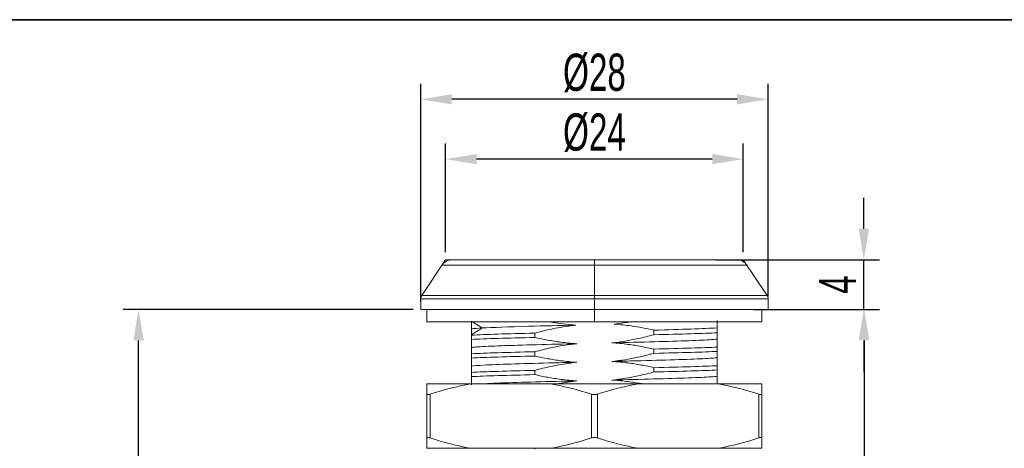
# Model space of a CAD drawing. Header units: millimetres. Extents: x 3200 to 3466, y 1314 to 1542.
# Tile 6 of 13: x 3246 to 3325, y 1459 to 1494. Entities that reach past the tile are written whole.
import ezdxf

# ---------------------------------------------------------------- set-up
doc = ezdxf.new("R2010")
doc.units = ezdxf.units.MM
doc.layers.get('Defpoints').update_dxf_attribs({"lineweight": 18})
for name, color, linetype, lineweight in [('20', 7, 'Continuous', 18), ('尺寸线层', 3, 'Continuous', 18), ('粗实线层', 7, 'Continuous', 35)]:
    doc.layers.add(name, color=color, linetype=linetype, lineweight=lineweight)
doc.styles.add('标准', font='txt', dxfattribs={"width": 0.667})
doc.dimstyles.new('对齐', dxfattribs={"dimtxt": 3, "dimasz": 2.5, "dimexe": 1.25, "dimexo": 0.625, "dimtad": 1, "dimdsep": 46, "dimtxsty": '标准', "dimcen": 2.5, "dimdle": 5, "dimclrd": 3, "dimclre": 3, "dimclrt": 3, "dimadec": 0, "dimazin": 0, "dimtfac": 1, "dimtmove": 0, "dimatfit": 3, "dimfxl": 1, "dimtolj": 1, "dimarcsym": 0})

# ---------------------------------------------------------------- blocks, each defined once
blk = doc.blocks.new('*D6')
at = {"layer": 'Defpoints', "color": 0, "transparency": 16777216}
for p in [(3304.546, 1470.338), (3297.294, 1430.338), (3314.051, 1430.338)]:
    blk.add_point(p, dxfattribs=at)
at = {"layer": '尺寸线层', "color": 3, "linetype": 'Continuous', "lineweight": -2, "transparency": 16777216}
for p, q in [((3305.171, 1470.338), (3315.301, 1470.338)), ((3314.051, 1467.838), (3314.051, 1432.838)), ((3297.919, 1430.338), (3315.301, 1430.338))]:
    blk.add_line(p, q, dxfattribs=at)
at = {"layer": '尺寸线层', "color": 3, "transparency": 16777216}
for points in [[(3313.635, 1467.838), (3314.468, 1467.838), (3314.051, 1470.338)], [(3313.635, 1432.838), (3314.468, 1432.838), (3314.051, 1430.338)]]:
    blk.add_solid(points, dxfattribs=at)
at = {"layer": '尺寸线层', "color": 3, "transparency": 16777216, "insert": (3311.926, 1450.338), "char_height": 3, "width": 5.93296, "attachment_point": 5, "rotation": 90, "style": '标准'}
blk.add_mtext('\\A1;40', dxfattribs=at)
blk = doc.blocks.new('*D7')
at = {"layer": 'Defpoints', "color": 0, "transparency": 16777216}
for p in [(3301.458, 1474.338), (3314.026, 1474.338), (3309.106, 1470.338)]:
    blk.add_point(p, dxfattribs=at)
at = {"layer": '尺寸线层', "color": 3, "linetype": 'Continuous', "lineweight": -2, "transparency": 16777216}
for p, q in [((3314.026, 1476.838), (3314.026, 1479.338)), ((3302.083, 1474.338), (3315.276, 1474.338)), ((3314.026, 1470.338), (3314.026, 1474.338)), ((3309.731, 1470.338), (3315.276, 1470.338)), ((3314.026, 1467.838), (3314.026, 1465.338))]:
    blk.add_line(p, q, dxfattribs=at)
at = {"layer": '尺寸线层', "color": 3, "transparency": 16777216}
for points in [[(3313.61, 1476.838), (3314.443, 1476.838), (3314.026, 1474.338)], [(3313.61, 1467.838), (3314.443, 1467.838), (3314.026, 1470.338)]]:
    blk.add_solid(points, dxfattribs=at)
at = {"layer": '尺寸线层', "color": 3, "transparency": 16777216, "insert": (3311.901, 1472.338), "char_height": 3, "width": 5.93296, "attachment_point": 5, "rotation": 90, "style": '标准'}
blk.add_mtext('\\A1;4', dxfattribs=at)
blk = doc.blocks.new('*D8')
at = {"layer": 'Defpoints', "color": 0, "transparency": 16777216}
for p in [(3278.31, 1487.276), (3278.31, 1470.338), (3306.31, 1470.762)]:
    blk.add_point(p, dxfattribs=at)
at = {"layer": '尺寸线层', "color": 3, "linetype": 'Continuous', "lineweight": -2, "transparency": 16777216}
for p, q in [((3278.31, 1470.963), (3278.31, 1488.526)), ((3306.31, 1471.387), (3306.31, 1488.526)), ((3303.81, 1487.276), (3280.81, 1487.276))]:
    blk.add_line(p, q, dxfattribs=at)
at = {"layer": '尺寸线层', "color": 3, "transparency": 16777216}
for points in [[(3280.81, 1487.693), (3280.81, 1486.859), (3278.31, 1487.276)], [(3303.81, 1487.693), (3303.81, 1486.859), (3306.31, 1487.276)]]:
    blk.add_solid(points, dxfattribs=at)
at = {"layer": '尺寸线层', "color": 3, "transparency": 16777216, "insert": (3292.31, 1489.401), "char_height": 3, "width": 9.47065, "attachment_point": 5, "style": '标准'}
blk.add_mtext('\\A1;%%C28', dxfattribs=at)
blk = doc.blocks.new('*D9')
at = {"layer": 'Defpoints', "color": 0, "transparency": 16777216}
for p in [(3280.31, 1482.453), (3280.31, 1474.338), (3304.31, 1474.338)]:
    blk.add_point(p, dxfattribs=at)
at = {"layer": '尺寸线层', "color": 3, "linetype": 'Continuous', "lineweight": -2, "transparency": 16777216}
for p, q in [((3280.31, 1474.963), (3280.31, 1483.703)), ((3304.31, 1474.963), (3304.31, 1483.703)), ((3301.81, 1482.453), (3282.81, 1482.453))]:
    blk.add_line(p, q, dxfattribs=at)
at = {"layer": '尺寸线层', "color": 3, "transparency": 16777216}
for points in [[(3282.81, 1482.869), (3282.81, 1482.036), (3280.31, 1482.453)], [(3301.81, 1482.869), (3301.81, 1482.036), (3304.31, 1482.453)]]:
    blk.add_solid(points, dxfattribs=at)
at = {"layer": '尺寸线层', "color": 3, "transparency": 16777216, "insert": (3292.31, 1484.578), "char_height": 3, "width": 9.6048, "attachment_point": 5, "style": '标准'}
blk.add_mtext('\\A1;%%C24', dxfattribs=at)
blk = doc.blocks.new('*D13')
at = {"layer": 'Defpoints', "color": 0, "transparency": 16777216}
for p in [(3255.559, 1470.338), (3278.31, 1470.338), (3254.638, 1423.338)]:
    blk.add_point(p, dxfattribs=at)
at = {"layer": '尺寸线层', "color": 3, "linetype": 'Continuous', "lineweight": -2, "transparency": 16777216}
for p, q in [((3277.685, 1470.338), (3254.309, 1470.338)), ((3255.559, 1425.838), (3255.559, 1467.838)), ((3255.263, 1423.338), (3256.809, 1423.338))]:
    blk.add_line(p, q, dxfattribs=at)
at = {"layer": '尺寸线层', "color": 3, "transparency": 16777216}
for points in [[(3255.142, 1467.838), (3255.975, 1467.838), (3255.559, 1470.338)], [(3255.142, 1425.838), (3255.975, 1425.838), (3255.559, 1423.338)]]:
    blk.add_solid(points, dxfattribs=at)
at = {"layer": '尺寸线层', "color": 3, "transparency": 16777216, "insert": (3253.434, 1446.838), "char_height": 3, "width": 6, "attachment_point": 5, "rotation": 90, "style": '标准', "bg_fill": 3, "box_fill_scale": 1.1, "bg_fill_color": 256, "bg_fill_true_color": 13158600, "bg_fill_transparency": 0}
blk.add_mtext('\\A1;H', dxfattribs=at)

msp = doc.modelspace()

# ---------------------------------------------------------------- linework, layer by layer
at = {"layer": '20', "color": 0, "linetype": 'Continuous'}
for p, q in [((3280.31, 1474.338), (3278.394, 1471.464)), ((3292.31, 1474.338), (3280.31, 1474.338)), ((3292.31, 1474.338), (3304.31, 1474.338)), ((3306.226, 1471.464), (3304.31, 1474.338)), ((3278.31, 1471.187), (3278.31, 1470.338)), ((3306.31, 1470.338), (3306.31, 1471.187)), ((3292.31, 1470.338), (3278.31, 1470.338)), ((3278.81, 1470.338), (3278.81, 1469.338)), ((3292.31, 1470.338), (3306.31, 1470.338)), ((3305.81, 1469.338), (3305.81, 1470.338)), ((3292.31, 1469.338), (3278.81, 1469.338)), ((3282.41, 1469.274), (3282.41, 1468.767)), ((3292.31, 1469.338), (3305.81, 1469.338)), ((3302.21, 1469.433), (3302.21, 1468.849)), ((3282.41, 1468.767), (3282.41, 1468.345)), ((3287.515, 1468.426), (3287.515, 1468.078)), ((3297.105, 1468.661), (3297.105, 1468.293)), ((3302.21, 1468.849), (3302.21, 1468.453)), ((3302.21, 1468.453), (3302.21, 1467.949)), ((3282.41, 1468.292), (3282.41, 1468.263)), ((3282.41, 1468.263), (3282.41, 1467.918)), ((3282.41, 1467.918), (3282.41, 1467.266)), ((3302.21, 1467.949), (3302.21, 1467.297)), ((3282.41, 1467.266), (3282.41, 1466.763)), ((3287.515, 1466.923), (3287.515, 1466.578)), ((3297.105, 1467.138), (3297.105, 1466.793)), ((3302.21, 1467.297), (3302.21, 1466.952)), ((3302.21, 1466.952), (3302.21, 1466.449)), ((3282.41, 1466.763), (3282.41, 1466.418)), ((3282.41, 1466.418), (3282.41, 1465.767)), ((3302.21, 1466.449), (3302.21, 1465.798)), ((3282.41, 1465.767), (3282.41, 1465.263)), ((3282.41, 1465.263), (3282.41, 1464.918)), ((3287.515, 1465.423), (3287.515, 1465.078)), ((3297.105, 1465.638), (3297.105, 1465.293)), ((3302.21, 1465.798), (3302.21, 1465.453)), ((3302.21, 1465.453), (3302.21, 1464.949)), ((3282.41, 1464.918), (3282.41, 1464.266)), ((3302.21, 1464.949), (3302.21, 1464.298)), ((3278.81, 1464.338), (3282.348, 1464.338)), ((3278.81, 1464.338), (3278.81, 1463.503)), ((3288.771, 1464.338), (3282.348, 1464.338)), ((3288.771, 1464.338), (3295.848, 1464.338)), ((3302.271, 1464.338), (3295.848, 1464.338)), ((3302.271, 1464.338), (3305.81, 1464.338)), ((3305.81, 1464.338), (3305.81, 1463.503)), ((3278.81, 1459.973), (3278.81, 1463.503)), ((3305.81, 1463.503), (3305.81, 1459.973)), ((3278.81, 1459.973), (3278.81, 1459.138)), ((3305.81, 1459.973), (3305.81, 1459.138)), ((3278.81, 1459.138), (3282.348, 1459.138)), ((3288.771, 1459.138), (3282.348, 1459.138)), ((3287.515, 1459.138), (3287.515, 1459.078)), ((3295.848, 1459.138), (3288.771, 1459.138)), ((3302.271, 1459.138), (3295.848, 1459.138)), ((3302.271, 1459.138), (3305.81, 1459.138))]:
    msp.add_line(p, q, dxfattribs=at)
at = {"layer": '20', "color": 0, "linetype": 'Continuous', "lineweight": 5}
for p, q in [((3292.31, 1474.338), (3292.31, 1473.893)), ((3280.013, 1473.893), (3292.31, 1473.893)), ((3292.31, 1471.464), (3292.31, 1473.893)), ((3292.31, 1473.893), (3304.607, 1473.893)), ((3292.31, 1471.187), (3278.31, 1471.187)), ((3292.31, 1471.464), (3278.394, 1471.464)), ((3292.31, 1471.464), (3306.226, 1471.464)), ((3292.31, 1471.464), (3292.31, 1471.187)), ((3292.31, 1471.187), (3292.31, 1470.338)), ((3292.31, 1471.187), (3306.31, 1471.187)), ((3292.31, 1470.338), (3292.31, 1469.338)), ((3279.06, 1463.503), (3279.06, 1459.973)), ((3292.06, 1459.973), (3292.06, 1463.503)), ((3292.56, 1463.503), (3292.56, 1459.973)), ((3305.56, 1459.973), (3305.56, 1463.503))]:
    msp.add_line(p, q, dxfattribs=at)
at = {"layer": '20', "color": 0, "linetype": 'Continuous'}
for centre, radius, start, end in [((3280.845, 1473.338), 1, 90, 146.30993), ((3303.775, 1473.338), 1, 33.69007, 90), ((3278.81, 1471.187), 0.5, 146.30993, 180), ((3305.81, 1471.187), 0.5, 0, 33.69007)]:
    msp.add_arc(centre, radius, start, end, dxfattribs=at)
at = {"layer": '20', "color": 0, "linetype": 'Continuous', "lineweight": 5}
for points in [[(3283.264, 1468.838), (3282.979, 1469.02), (3282.695, 1469.202), (3282.41, 1469.383)], [(3282.41, 1468.292), (3282.695, 1468.474), (3282.979, 1468.656), (3283.264, 1468.838)]]:
    msp.add_open_spline(points, degree=3, dxfattribs=at)
at = {"layer": '20', "color": 0, "linetype": 'Continuous'}
for points, knots in [([(3290.809, 1469.072), (3290.256, 1469.108), (3289.705, 1469.17), (3289.014, 1469.277), (3288.871, 1469.301), (3288.728, 1469.326)], [0, 0, 0, 0, 1.66189, 1.66189, 2.097599, 2.097599, 2.097599, 2.097599]), ([(3282.41, 1468.767), (3282.42, 1468.768), (3282.571, 1468.792), (3282.871, 1468.816), (3283.264, 1468.838)], [0, 0, 0, 0, 0.0620022, 0.8578305, 0.8578305, 0.8578305, 0.8578305]), ([(3283.264, 1468.838), (3284.083, 1468.884), (3286.341, 1468.962), (3289.473, 1469.04), (3290.809, 1469.072)], [0, 0, 0, 0, 4.428562, 7.548082, 7.548082, 7.548082, 7.548082]), ([(3287.515, 1468.426), (3288.054, 1468.573), (3288.598, 1468.702), (3289.696, 1468.92), (3290.251, 1469.009), (3290.809, 1469.072)], [0, 0, 0, 0, 1.674994, 1.674994, 3.35946, 3.35946, 3.35946, 3.35946]), ([(3293.908, 1469.146), (3294.362, 1469.116), (3294.814, 1469.068), (3295.573, 1468.961), (3295.881, 1468.91), (3296.494, 1468.795), (3296.8, 1468.731), (3297.105, 1468.661)], [0, 0, 0, 0, 1.363701, 1.363701, 2.298934, 2.298934, 3.235884, 3.235884, 3.235884, 3.235884]), ([(3290.899, 1467.574), (3290.46, 1467.599), (3290.022, 1467.641), (3289.239, 1467.744), (3288.892, 1467.799), (3288.202, 1467.926), (3287.857, 1467.998), (3287.515, 1468.078)], [0, 0, 0, 0, 1.319421, 1.319421, 2.371287, 2.371287, 3.425721, 3.425721, 3.425721, 3.425721]), ([(3297.105, 1468.293), (3296.68, 1468.178), (3296.253, 1468.073), (3295.129, 1467.832), (3294.426, 1467.716), (3293.72, 1467.642)], [0, 0, 0, 0, 1.318128, 1.318128, 3.450305, 3.450305, 3.450305, 3.450305]), ([(3293.72, 1467.642), (3293.876, 1467.645), (3295.217, 1467.678), (3297.644, 1467.739), (3300.376, 1467.825), (3301.756, 1467.895), (3302.135, 1467.936), (3302.21, 1467.949)], [0, 0, 0, 0, 0.311668, 2.689892, 5.068117, 7.446341, 8.497068, 8.497068, 8.497068, 8.497068]), ([(3293.72, 1467.642), (3294.159, 1467.616), (3294.597, 1467.574), (3295.381, 1467.472), (3295.727, 1467.417), (3296.418, 1467.289), (3296.762, 1467.217), (3297.105, 1467.138)], [0, 0, 0, 0, 1.319422, 1.319422, 2.371471, 2.371471, 3.426091, 3.426091, 3.426091, 3.426091]), ([(3282.41, 1467.266), (3282.492, 1467.28), (3282.899, 1467.323), (3284.351, 1467.395), (3287.123, 1467.481), (3289.513, 1467.54), (3290.799, 1467.572), (3290.899, 1467.574)], [0, 0, 0, 0, 1.1623, 3.540477, 5.918655, 8.296833, 8.496704, 8.496704, 8.496704, 8.496704]), ([(3287.515, 1466.923), (3287.939, 1467.038), (3288.366, 1467.142), (3289.49, 1467.383), (3290.193, 1467.5), (3290.899, 1467.574)], [0, 0, 0, 0, 1.318132, 1.318132, 3.449935, 3.449935, 3.449935, 3.449935]), ([(3282.41, 1465.767), (3282.565, 1465.793), (3283.269, 1465.848), (3285.43, 1465.931), (3288.182, 1466.008), (3290.12, 1466.055), (3290.902, 1466.074)], [0, 0, 0, 0, 2.178853, 4.557786, 6.936719, 8.498945, 8.498945, 8.498945, 8.498945]), ([(3290.902, 1466.074), (3290.463, 1466.099), (3290.025, 1466.141), (3289.241, 1466.244), (3288.894, 1466.298), (3288.202, 1466.426), (3287.858, 1466.498), (3287.515, 1466.578)], [0, 0, 0, 0, 1.319389, 1.319389, 2.372396, 2.372396, 3.428027, 3.428027, 3.428027, 3.428027]), ([(3287.515, 1465.423), (3287.939, 1465.538), (3288.366, 1465.643), (3289.491, 1465.884), (3290.195, 1466), (3290.902, 1466.074)], [0, 0, 0, 0, 1.318143, 1.318143, 3.452242, 3.452242, 3.452242, 3.452242]), ([(3297.105, 1466.793), (3296.68, 1466.678), (3296.253, 1466.573), (3295.128, 1466.332), (3294.425, 1466.216), (3293.717, 1466.141)], [0, 0, 0, 0, 1.318131, 1.318131, 3.452777, 3.452777, 3.452777, 3.452777]), ([(3293.717, 1466.141), (3294.383, 1466.158), (3296.213, 1466.202), (3298.921, 1466.276), (3301.245, 1466.362), (3302.033, 1466.42), (3302.208, 1466.449), (3302.21, 1466.449)], [0, 0, 0, 0, 1.331497, 3.710521, 6.089545, 8.468569, 8.499448, 8.499448, 8.499448, 8.499448]), ([(3293.717, 1466.141), (3294.156, 1466.116), (3294.595, 1466.074), (3295.379, 1465.972), (3295.726, 1465.917), (3296.417, 1465.79), (3296.762, 1465.718), (3297.105, 1465.638)], [0, 0, 0, 0, 1.31939, 1.31939, 2.372662, 2.372662, 3.42856, 3.42856, 3.42856, 3.42856]), ([(3297.105, 1465.293), (3296.68, 1465.178), (3296.253, 1465.073), (3295.129, 1464.832), (3294.427, 1464.716), (3293.72, 1464.642)], [0, 0, 0, 0, 1.318139, 1.318139, 3.44962, 3.44962, 3.44962, 3.44962]), ([(3283.265, 1464.338), (3283.529, 1464.353), (3284.457, 1464.396), (3286.673, 1464.468), (3289.176, 1464.532), (3290.629, 1464.567), (3290.901, 1464.574)], [0, 0, 0, 0, 1.432479, 4.217757, 7.003035, 7.639379, 7.639379, 7.639379, 7.639379]), ([(3290.901, 1464.574), (3290.462, 1464.599), (3290.023, 1464.641), (3289.24, 1464.744), (3288.893, 1464.799), (3288.202, 1464.926), (3287.858, 1464.998), (3287.515, 1465.078)], [0, 0, 0, 0, 1.319419, 1.319419, 2.371938, 2.371938, 3.427038, 3.427038, 3.427038, 3.427038]), ([(3293.72, 1464.642), (3294.894, 1464.67), (3297.197, 1464.727), (3300.04, 1464.813), (3301.644, 1464.887), (3302.111, 1464.932), (3302.21, 1464.949)], [0, 0, 0, 0, 2.346792, 4.724983, 7.103174, 8.496399, 8.496399, 8.496399, 8.496399]), ([(3293.72, 1464.642), (3294.159, 1464.616), (3294.598, 1464.574), (3295.381, 1464.471), (3295.728, 1464.416), (3296.097, 1464.349), (3296.121, 1464.344), (3296.145, 1464.34)], [0, 0, 0, 0, 1.319357, 1.319357, 2.371027, 2.371027, 2.445175, 2.445175, 2.445175, 2.445175]), ([(3278.81, 1463.503), (3278.81, 1463.489), (3278.817, 1463.479), (3278.847, 1463.466), (3278.87, 1463.464), (3278.927, 1463.469), (3278.961, 1463.475), (3279.018, 1463.49), (3279.039, 1463.496), (3279.06, 1463.503)], [0, 0, 0, 0, 0.0787288, 0.0787288, 0.157712, 0.157712, 0.2338042, 0.2338042, 0.2725624, 0.2725624, 0.2725624, 0.2725624]), ([(3292.06, 1463.503), (3292.102, 1463.489), (3292.15, 1463.479), (3292.248, 1463.466), (3292.3, 1463.464), (3292.4, 1463.469), (3292.449, 1463.475), (3292.516, 1463.49), (3292.539, 1463.496), (3292.56, 1463.503)], [0, 0, 0, 0, 0.1465804, 0.1465804, 0.2936344, 0.2936344, 0.435306, 0.435306, 0.5074674, 0.5074674, 0.5074674, 0.5074674]), ([(3305.56, 1463.503), (3305.602, 1463.489), (3305.642, 1463.479), (3305.711, 1463.466), (3305.74, 1463.464), (3305.783, 1463.469), (3305.797, 1463.475), (3305.808, 1463.49), (3305.81, 1463.496), (3305.81, 1463.503)], [0, 0, 0, 0, 0.0788082, 0.0788082, 0.157871, 0.157871, 0.2340401, 0.2340401, 0.2728373, 0.2728373, 0.2728373, 0.2728373]), ([(3279.06, 1459.973), (3279.017, 1459.987), (3278.977, 1459.997), (3278.909, 1460.01), (3278.879, 1460.012), (3278.837, 1460.007), (3278.822, 1460.001), (3278.812, 1459.986), (3278.81, 1459.98), (3278.81, 1459.973)], [0, 0, 0, 0, 0.0788082, 0.0788082, 0.157871, 0.157871, 0.2340401, 0.2340401, 0.2728373, 0.2728373, 0.2728373, 0.2728373]), ([(3292.56, 1459.973), (3292.517, 1459.987), (3292.47, 1459.997), (3292.371, 1460.01), (3292.319, 1460.012), (3292.22, 1460.007), (3292.171, 1460.001), (3292.103, 1459.986), (3292.081, 1459.98), (3292.06, 1459.973)], [0, 0, 0, 0, 0.1465804, 0.1465804, 0.2936344, 0.2936344, 0.435306, 0.435306, 0.5074674, 0.5074674, 0.5074674, 0.5074674]), ([(3305.81, 1459.973), (3305.81, 1459.987), (3305.802, 1459.997), (3305.773, 1460.01), (3305.75, 1460.012), (3305.693, 1460.007), (3305.658, 1460.001), (3305.601, 1459.986), (3305.581, 1459.98), (3305.56, 1459.973)], [0, 0, 0, 0, 0.0787288, 0.0787288, 0.157712, 0.157712, 0.2338042, 0.2338042, 0.2725624, 0.2725624, 0.2725624, 0.2725624])]:
    msp.add_open_spline(points, degree=3, knots=knots, dxfattribs=at)
for points in [[(3295.086, 1469.318), (3294.695, 1469.249), (3294.302, 1469.191), (3293.908, 1469.146)], [(3287.515, 1468.426), (3285.294, 1468.373), (3283.486, 1468.314), (3282.41, 1468.263)], [(3302.21, 1468.849), (3301.134, 1468.782), (3299.327, 1468.724), (3297.105, 1468.661)], [(3297.105, 1468.293), (3299.326, 1468.346), (3301.134, 1468.399), (3302.21, 1468.453)], [(3282.41, 1467.918), (3283.486, 1467.972), (3285.293, 1468.023), (3287.515, 1468.078)], [(3287.515, 1466.923), (3285.293, 1466.87), (3283.486, 1466.816), (3282.41, 1466.763)], [(3302.21, 1467.297), (3301.134, 1467.244), (3299.326, 1467.192), (3297.105, 1467.138)], [(3297.105, 1466.793), (3299.326, 1466.847), (3301.134, 1466.898), (3302.21, 1466.952)], [(3282.41, 1466.418), (3283.486, 1466.471), (3285.293, 1466.525), (3287.515, 1466.578)], [(3287.515, 1465.423), (3285.293, 1465.368), (3283.486, 1465.317), (3282.41, 1465.263)], [(3302.21, 1465.798), (3301.134, 1465.745), (3299.326, 1465.691), (3297.105, 1465.638)], [(3297.105, 1465.293), (3299.326, 1465.346), (3301.134, 1465.4), (3302.21, 1465.453)], [(3282.41, 1464.918), (3283.486, 1464.972), (3285.293, 1465.024), (3287.515, 1465.078)], [(3289.434, 1464.361), (3289.92, 1464.451), (3290.409, 1464.523), (3290.901, 1464.574)], [(3279.06, 1463.503), (3280.14, 1463.853), (3281.239, 1464.142), (3282.348, 1464.338)], [(3288.771, 1464.338), (3289.881, 1464.142), (3290.979, 1463.853), (3292.06, 1463.503)], [(3292.56, 1463.503), (3293.64, 1463.853), (3294.739, 1464.142), (3295.848, 1464.338)], [(3302.271, 1464.338), (3303.381, 1464.142), (3304.479, 1463.853), (3305.56, 1463.503)], [(3279.06, 1459.973), (3280.14, 1459.623), (3281.239, 1459.334), (3282.348, 1459.138)], [(3288.771, 1459.138), (3289.881, 1459.334), (3290.979, 1459.623), (3292.06, 1459.973)], [(3292.56, 1459.973), (3293.64, 1459.623), (3294.739, 1459.334), (3295.848, 1459.138)], [(3302.271, 1459.138), (3303.381, 1459.334), (3304.479, 1459.623), (3305.56, 1459.973)]]:
    msp.add_open_spline(points, degree=3, dxfattribs=at)
at = {"layer": '粗实线层'}
msp.add_lwpolyline([(3215.21, 1493.693), (3455.721, 1493.693), (3455.721, 1317.117), (3215.21, 1317.117)], close=True, dxfattribs=at)

# ---------------------------------------------------------------- dimensions: what is measured, and where the dimension line sits
at = {"layer": '尺寸线层'}
for base, p1, p2, picture, middle in [((3278.31, 1487.276), (3306.31, 1470.762), (3278.31, 1470.338), '*D8', (3292.31, 1489.401)), ((3280.31, 1482.453), (3304.31, 1474.338), (3280.31, 1474.338), '*D9', (3292.31, 1484.578))]:
    dim = msp.add_linear_dim(base=base, p1=p1, p2=p2, text='%%C<>', dimstyle='对齐', override={"dimsah": 1}, dxfattribs=at)
    dim.commit()
    dim.dimension.update_dxf_attribs({"geometry": picture, "text_midpoint": middle})
for base, p1, p2, picture, middle in [((3314.026, 1474.338), (3309.106, 1470.338), (3301.458, 1474.338), '*D7', (3311.901, 1472.338)), ((3314.051, 1430.338), (3304.546, 1470.338), (3297.294, 1430.338), '*D6', (3311.926, 1450.338))]:
    dim = msp.add_linear_dim(base=base, p1=p1, p2=p2, angle=90, dimstyle='对齐', override={"dimsah": 1, "dimtzin": 8}, dxfattribs=at)
    dim.commit()
    dim.dimension.update_dxf_attribs({"geometry": picture, "text_midpoint": middle})

# ---------------------------------------------------------------- next in the draw order: dimensions: what is measured, and where the dimension line sits
dim = msp.add_linear_dim(base=(3255.559, 1470.338), p1=(3254.638, 1423.338), p2=(3278.31, 1470.338), angle=270, text='H', dimstyle='对齐', override={"dimsah": 1, "dimtfill": 1, "dimarcsym": 1}, dxfattribs=at)
dim.commit()
dim.dimension.update_dxf_attribs({"geometry": '*D13', "text_midpoint": (3253.434, 1446.838)})

doc.saveas('drawing.dxf')
